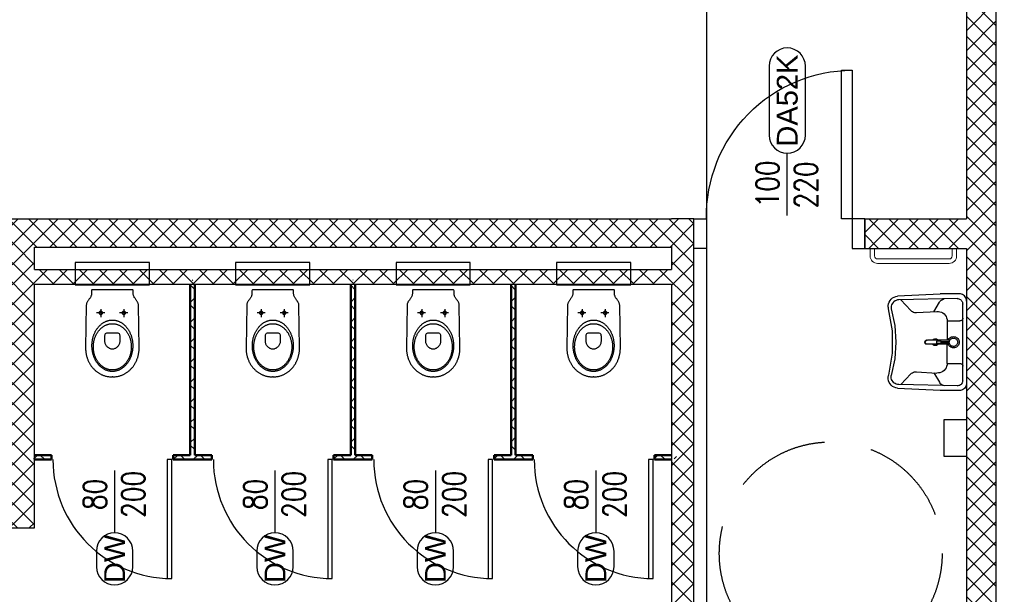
# Model space of a CAD drawing. Header units: centimetres. Extents: x -228435 to 111511, y -89367 to 428125.
# Tile 130 of 219: x -3164 to 3465, y 6859 to 10725. Entities that reach past the tile are written whole.
import ezdxf
from ezdxf.enums import TextEntityAlignment as Align

# ---------------------------------------------------------------- set-up
doc = ezdxf.new("R2010")
doc.units = ezdxf.units.CM
doc.header["$LTSCALE"] = 50
doc.linetypes.add('DASHDOT2', pattern=[12.7, 6.35, -3.175, 0, -3.175])
doc.linetypes.add('HIDDEN', pattern=[9.525, 6.35, -3.175])
doc.layers.get('0').update_dxf_attribs({"color": 8})
for name, color, linetype in [('ARCH_GK', 8, 'Continuous'), ('ARCH_INFO_ETYK_DRZWI', 8, 'Continuous'), ('ARCH_INFO_OSIE_IST', 8, 'DASHDOT2'), ('ARCH_WYPOSAŻENIE_SANITARNE', 8, 'Continuous'), ('ARCH_ŚCIANKI_WC_5', 8, 'Continuous'), ('ARCH_ŚLUSARKA_DRZWI', 8, 'Continuous'), ('Osie rzutów$0$ARCH_INFO_OSIE_OPISY_IST', 8, 'Continuous')]:
    doc.layers.add(name, color=color, linetype=linetype)
doc.styles.add('Arial', font='ARIAL.TTF')
doc.styles.add('Romans', font='Romans.shx')
pattern_1 = [(45, (-120900, -45000), (-67.35192, 67.35192), []), (135, (-120900, -45000), (-67.35192, -67.35192), [])]

# ---------------------------------------------------------------- blocks, each defined once
blk = doc.blocks.new('T-drzwi_góra-200')
at = {"layer": 'ARCH_INFO_ETYK_DRZWI'}
blk.add_line((0, 0), (0, 60), dxfattribs=at)
blk.add_lwpolyline([(-17.5, 143.68), (-17.5, 77.5, 1), (17.5, 77.5), (17.5, 143.68, 1)], format="xyb", close=True, dxfattribs=at)
at = {"layer": 'ARCH_INFO_ETYK_DRZWI', "style": 'Arial'}
blk.add_attdef('ADS_DRZWI:SYMBOL', text='', height=20, rotation=90, dxfattribs=at).set_placement((0, 110.59), align=Align.MIDDLE)
at = {"layer": 'ARCH_INFO_ETYK_DRZWI', "style": 'Romans', "width": 0.8}
for tag, p in [('ADS_DRZWI:SZEROKOŚĆ', (-8, 30.49)), ('ADS_DRZWI:WYSOKOŚĆ', (29, 29.47))]:
    blk.add_attdef(tag, text='', height=22, rotation=90, dxfattribs=at).set_placement(p, align=Align.CENTER)
at = {"layer": 'ARCH_INFO_ETYK_DRZWI', "color": 1, "style": 'Arial'}
blk.add_attdef('ADS_DRZWI:ODPORNOŚĆ_OGNIOWA', text='', height=22, dxfattribs=at).set_placement((-0.12, -45.76), align=Align.BOTTOM_CENTER)
blk = doc.blocks.new('DRZWI_DÓŁ 200')
at = {"layer": 'ARCH_INFO_ETYK_DRZWI'}
blk.add_line((0, 0), (0, -60), dxfattribs=at)
blk.add_lwpolyline([(-17.5, -77.5), (-17.5, -92.5, 1), (17.5, -92.5), (17.5, -77.5, 1)], format="xyb", close=True, dxfattribs=at)
at = {"layer": 'ARCH_INFO_ETYK_DRZWI', "style": 'Romans', "width": 0.8}
for tag, p in [('ADS_DRZWI:SZEROKOŚĆ', (-7.91, -23)), ('ADS_DRZWI:WYSOKOŚĆ', (29, -23))]:
    blk.add_attdef(tag, text='', height=22, rotation=90, dxfattribs=at).set_placement(p, align=Align.CENTER)
at = {"layer": 'ARCH_INFO_ETYK_DRZWI', "color": 1, "style": 'Arial'}
blk.add_attdef('ADS_DRZWI:ODPORNOŚĆ_OGNIOWA', text='', height=22, dxfattribs=at).set_placement((-0.12, 13.28), align=Align.BOTTOM_CENTER)
at = {"layer": 'ARCH_INFO_ETYK_DRZWI', "style": 'Arial'}
blk.add_attdef('ADS_DRZWI:SYMBOL', text='', height=20, rotation=90, dxfattribs=at).set_placement((-10, -85), align=Align.TOP_CENTER)
blk = doc.blocks.new('umywalka_niepełnosprawny')
for points in [[(6885.64, 1769.28), (6885.88, 1770.54), (6886.33, 1771.74), (6886.99, 1772.85), (6887.82, 1773.83), (6888.81, 1774.66), (6889.92, 1775.3), (6891.13, 1775.74), (6892.39, 1775.97), (6893.68, 1775.98), (6894.95, 1775.77), (6894.95, 1775.77)], [(6888.3, 1768.2), (6888.42, 1769.18), (6888.71, 1770.12), (6889.13, 1771.01), (6889.7, 1771.81), (6890.38, 1772.51), (6891.17, 1773.09), (6892.04, 1773.53), (6892.96, 1773.82), (6893.92, 1773.96), (6894.89, 1773.94)], [(6943.18, 1773.94), (6931.25, 1771.29), (6919.06, 1770.4), (6906.87, 1771.26), (6894.93, 1773.87), (6894.93, 1773.87)], [(6943.18, 1775.97), (6927.22, 1773.17), (6911.02, 1773.1), (6895.03, 1775.75)], [(6949.77, 1768.2), (6949.65, 1769.18), (6949.36, 1770.12), (6948.94, 1771.01), (6948.37, 1771.81), (6947.69, 1772.51), (6946.9, 1773.09), (6946.04, 1773.53), (6945.11, 1773.82), (6944.15, 1773.96), (6943.18, 1773.94)], [(6944.31, 1775.97), (6943.19, 1775.97)], [(6944.31, 1775.97), (6945.6, 1775.98), (6946.88, 1775.76), (6948.1, 1775.32), (6949.23, 1774.68), (6950.23, 1773.86), (6951.07, 1772.87), (6951.73, 1771.76), (6952.19, 1770.55), (6952.43, 1769.28), (6952.43, 1769.28)], [(6884.05, 1738.33), (6885.56, 1769.23)], [(6887.36, 1726.07), (6888.3, 1768.2)], [(6888.27, 1766.94), (6896, 1759.56)], [(6949.8, 1766.94), (6942.07, 1759.56)], [(6950.71, 1726.07), (6949.77, 1768.2)], [(6952.51, 1769.23), (6954.02, 1738.33)], [(6896, 1759.56), (6896.49, 1759.01)], [(6896.49, 1759.01), (6896.9, 1758.4)], [(6896.9, 1758.4), (6897.22, 1757.73)], [(6897.22, 1757.73), (6897.44, 1757.02)], [(6897.44, 1757.02), (6897.55, 1756.28)], [(6897.55, 1756.28), (6897.56, 1755.54)], [(6940.52, 1756.28), (6940.51, 1755.54)], [(6940.63, 1757.02), (6940.52, 1756.28)], [(6940.85, 1757.73), (6940.63, 1757.02)], [(6941.17, 1758.4), (6940.85, 1757.73)], [(6941.58, 1759.01), (6941.17, 1758.4)], [(6942.07, 1759.56), (6941.58, 1759.01)], [(6897.56, 1755.54), (6896.71, 1740.81)], [(6917.51, 1747.68), (6917.53, 1747.94), (6917.6, 1748.19), (6917.71, 1748.43), (6917.85, 1748.64), (6918.04, 1748.82), (6918.25, 1748.97), (6918.48, 1749.08), (6918.73, 1749.14), (6918.99, 1749.17), (6919.25, 1749.14), (6919.5, 1749.08), (6919.73, 1748.97), (6919.94, 1748.82), (6920.13, 1748.64), (6920.27, 1748.43), (6920.38, 1748.19), (6920.45, 1747.94), (6920.47, 1747.68)], [(6917.59, 1748.49), (6917.71, 1748.71), (6917.86, 1748.91), (6918.05, 1749.09), (6918.26, 1749.23), (6918.49, 1749.33), (6918.74, 1749.39), (6918.99, 1749.41), (6919.24, 1749.39), (6919.49, 1749.33), (6919.72, 1749.23), (6919.93, 1749.09), (6920.12, 1748.91), (6920.27, 1748.71), (6920.39, 1748.49), (6920.39, 1748.49)], [(6940.51, 1755.54), (6941.36, 1740.81)], [(6896.92, 1742.96), (6890, 1738.86), (6889.43, 1738.46), (6888.92, 1737.97), (6888.5, 1737.41), (6887.57, 1735.47)], [(6916.54, 1741.89), (6916.59, 1742.31)], [(6916.56, 1741.47), (6916.54, 1741.89)], [(6916.59, 1742.31), (6916.71, 1742.72)], [(6916.71, 1742.72), (6916.9, 1743.1)], [(6916.9, 1743.1), (6917.15, 1743.44)], [(6917.15, 1743.44), (6917.46, 1743.73)], [(6917.51, 1731.3), (6917.51, 1747.68)], [(6917.59, 1748.17), (6917.59, 1748.49)], [(6920.39, 1748.17), (6920.39, 1748.49)], [(6920.47, 1731.32), (6920.47, 1747.63)], [(6920.61, 1743.74), (6920.91, 1743.45)], [(6920.91, 1743.45), (6921.16, 1743.11)], [(6921.16, 1743.11), (6921.35, 1742.73)], [(6921.35, 1742.73), (6921.48, 1742.32)], [(6921.48, 1742.32), (6921.53, 1741.9)], [(6921.53, 1741.9), (6921.52, 1741.48)], [(6941.15, 1742.96), (6948.07, 1738.86), (6948.64, 1738.46), (6949.15, 1737.97), (6949.57, 1737.41), (6950.5, 1735.47)], [(6884.05, 1724.52), (6884.05, 1738.33)], [(6903.68, 1733.25), (6902.54, 1733.35), (6901.43, 1733.63), (6900.39, 1734.09), (6899.43, 1734.72), (6898.58, 1735.5), (6897.87, 1736.4), (6897.32, 1737.42), (6896.94, 1738.51), (6896.73, 1739.65), (6896.71, 1740.81), (6896.71, 1740.81)], [(6916.65, 1741.05), (6916.56, 1741.47)], [(6916.81, 1740.66), (6916.65, 1741.05)], [(6917.03, 1740.3), (6916.81, 1740.66)], [(6917.31, 1739.99), (6917.03, 1740.3)], [(6917.58, 1739.8), (6917.31, 1739.99)], [(6918.28, 1738.86), (6917.51, 1738.86)], [(6918.28, 1737.97), (6917.51, 1737.97)], [(6918.61, 1731.68), (6918.61, 1737.7)], [(6919.41, 1731.67), (6919.41, 1737.7)], [(6919.7, 1738.86), (6920.51, 1738.86)], [(6919.7, 1737.97), (6920.51, 1737.97)], [(6920.77, 1739.99), (6920.44, 1739.73)], [(6921.05, 1740.31), (6920.77, 1739.99)], [(6921.27, 1740.67), (6921.05, 1740.31)], [(6921.43, 1741.07), (6921.27, 1740.67)], [(6921.52, 1741.48), (6921.43, 1741.07)], [(6941.36, 1740.81), (6941.34, 1739.65), (6941.14, 1738.51), (6940.75, 1737.42), (6940.2, 1736.4), (6939.49, 1735.5), (6938.64, 1734.72), (6937.69, 1734.09), (6936.64, 1733.63), (6935.53, 1733.35), (6934.39, 1733.25)], [(6954.02, 1724.52), (6954.02, 1738.33)], [(6903.68, 1733.25), (6917.58, 1733.25)], [(6903.68, 1733.25), (6903.68, 1724.01)], [(6920.46, 1732.48), (6921.09, 1732.18), (6921.67, 1731.77), (6922.16, 1731.26), (6922.56, 1730.68), (6922.86, 1730.04), (6923.03, 1729.35), (6923.09, 1728.65), (6923.03, 1727.94), (6922.84, 1727.26), (6922.54, 1726.62), (6922.14, 1726.04), (6921.64, 1725.54), (6921.06, 1725.14), (6920.42, 1724.84), (6919.74, 1724.65), (6919.04, 1724.58), (6918.33, 1724.64), (6917.65, 1724.82), (6917, 1725.11), (6916.42, 1725.51), (6915.92, 1726), (6915.5, 1726.57), (6915.19, 1727.21), (6915, 1727.89), (6914.93, 1728.59), (6914.97, 1729.3), (6915.14, 1729.98), (6915.43, 1730.63), (6915.82, 1731.22), (6916.31, 1731.73), (6916.88, 1732.15), (6917.51, 1732.46), (6917.51, 1732.46)], [(6919.41, 1731.67), (6919.92, 1731.56), (6920.4, 1731.36), (6920.84, 1731.09), (6921.22, 1730.74), (6921.54, 1730.33), (6921.79, 1729.88), (6921.96, 1729.38), (6922.03, 1728.87), (6922.03, 1728.35), (6921.93, 1727.84), (6921.74, 1727.36), (6921.48, 1726.91), (6921.14, 1726.51), (6920.75, 1726.18), (6920.3, 1725.92), (6919.81, 1725.74), (6919.3, 1725.65), (6918.78, 1725.64), (6918.27, 1725.73), (6917.78, 1725.9), (6917.32, 1726.15), (6916.92, 1726.47), (6916.57, 1726.86), (6916.3, 1727.3), (6916.11, 1727.78), (6916, 1728.29), (6915.98, 1728.81), (6916.05, 1729.32), (6916.2, 1729.82), (6916.44, 1730.28), (6916.75, 1730.7), (6917.13, 1731.05), (6917.57, 1731.34), (6918.04, 1731.54), (6918.61, 1731.68)], [(6934.39, 1733.25), (6920.48, 1733.25)], [(6934.4, 1733.25), (6934.4, 1724.01)], [(6889.31, 1719.29), (6888.49, 1719.32), (6887.67, 1719.48), (6886.9, 1719.77), (6886.18, 1720.19), (6885.54, 1720.73), (6885, 1721.36), (6884.57, 1722.08), (6884.26, 1722.86), (6884.09, 1723.68), (6884.05, 1724.52), (6884.05, 1724.52)], [(6891.36, 1721.98), (6890.73, 1722.03), (6890.11, 1722.19), (6889.52, 1722.43), (6888.98, 1722.77), (6888.5, 1723.19), (6888.09, 1723.68), (6887.77, 1724.22), (6887.54, 1724.82), (6887.4, 1725.44), (6887.36, 1726.07), (6887.36, 1726.07)], [(6891.36, 1721.98), (6946.71, 1721.98)], [(6903.68, 1724.01), (6903.65, 1723.66), (6903.56, 1723.32), (6903.41, 1723), (6903.21, 1722.71), (6902.96, 1722.46), (6902.68, 1722.26), (6902.36, 1722.11), (6902.03, 1722.01), (6901.68, 1721.98)], [(6936.39, 1721.98), (6936.04, 1722.01), (6935.71, 1722.11), (6935.39, 1722.26), (6935.11, 1722.46), (6934.86, 1722.71), (6934.66, 1723), (6934.52, 1723.32), (6934.43, 1723.66), (6934.4, 1724.01)], [(6950.71, 1726.07), (6950.67, 1725.44), (6950.54, 1724.82), (6950.3, 1724.22), (6949.98, 1723.68), (6949.57, 1723.19), (6949.09, 1722.77), (6948.55, 1722.43), (6947.96, 1722.19), (6947.34, 1722.03), (6946.71, 1721.98), (6946.71, 1721.98)], [(6948.76, 1719.3), (6949.58, 1719.32), (6950.4, 1719.48), (6951.17, 1719.77), (6951.89, 1720.19), (6952.53, 1720.73), (6953.07, 1721.37), (6953.5, 1722.08), (6953.81, 1722.86), (6953.98, 1723.69), (6954.02, 1724.52), (6954.02, 1724.52)], [(6948.76, 1719.3), (6889.31, 1719.3)]]:
    blk.add_lwpolyline(points)
blk.add_lwpolyline([(6919.7, 1741.11), (6918.28, 1741.11), (6918.28, 1737.7), (6919.7, 1737.7)], close=True)
blk = doc.blocks.new('WC')
at = {"color": 0, "linetype": 'ByBlock', "lineweight": -2}
blk.add_line((-0.25, 58.5), (0.23, 58.5), dxfattribs=at)
for points in [[(-0.25, 58.5), (-0.49, 58.5), (-0.98, 58.48), (-1.49, 58.46), (-2, 58.42), (-2.52, 58.36), (-3.05, 58.3), (-3.57, 58.21), (-4.09, 58.12), (-4.6, 58), (-5.09, 57.87), (-5.57, 57.72), (-5.96, 57.58), (-6.34, 57.43), (-6.73, 57.27), (-7.1, 57.1), (-7.48, 56.93), (-7.85, 56.74), (-8.22, 56.55), (-8.58, 56.34), (-8.94, 56.13), (-9.29, 55.9), (-9.64, 55.67), (-9.99, 55.43), (-10.33, 55.19), (-10.66, 54.93), (-10.99, 54.66), (-11.32, 54.39), (-11.63, 54.11), (-11.95, 53.82), (-12.25, 53.52), (-12.56, 53.21), (-12.85, 52.9), (-13.14, 52.58), (-13.42, 52.25), (-13.7, 51.91), (-13.96, 51.57), (-14.23, 51.22), (-14.48, 50.86), (-14.73, 50.5), (-14.97, 50.13), (-15.2, 49.75), (-15.42, 49.36), (-15.64, 48.97), (-15.84, 48.57), (-16.04, 48.17), (-16.23, 47.76), (-16.41, 47.34), (-16.59, 46.91), (-16.75, 46.49), (-16.91, 46.05), (-17.05, 45.61), (-17.19, 45.16), (-17.31, 44.71), (-17.43, 44.25), (-17.54, 43.79), (-17.63, 43.32), (-17.72, 42.85), (-17.79, 42.37), (-17.86, 41.88), (-17.91, 41.41), (-17.96, 40.92), (-17.99, 40.42), (-18.01, 39.92), (-18.02, 39.41), (-18.02, 38.9), (-18.02, 38.9), (-17.55, 10.27), (-17.52, 9.83), (-17.44, 9.41), (-17.32, 9), (-17.17, 8.61), (-16.98, 8.24), (-16.77, 7.88), (-16.54, 7.52), (-16.3, 7.17), (-16.04, 6.82), (-15.79, 6.48), (-15.53, 6.13), (-15.27, 5.78), (-15.03, 5.42), (-14.8, 5.06), (-14.6, 4.68), (-14.41, 4.29), (-14.26, 3.89), (-14.15, 3.46), (-14.08, 3.02), (-14.05, 2.55), (-14.05, 0.68), (-13.98, 0.3), (-13.74, 0.07), (-13.23, 0), (-0.01, 0), (13.21, 0), (13.72, 0.07), (13.96, 0.3), (14.03, 0.68), (14.03, 2.55), (14.06, 3.02), (14.13, 3.46), (14.24, 3.89), (14.39, 4.29), (14.57, 4.68), (14.78, 5.06), (15.01, 5.42), (15.25, 5.78), (15.51, 6.13), (15.76, 6.48), (16.02, 6.82), (16.28, 7.17), (16.52, 7.52), (16.75, 7.88), (16.96, 8.24), (17.15, 8.61), (17.3, 9), (17.42, 9.41), (17.5, 9.83), (17.53, 10.27), (17.99, 38.9), (18, 39.41), (17.99, 39.92), (17.97, 40.42), (17.94, 40.92), (17.89, 41.41), (17.84, 41.88), (17.77, 42.37), (17.7, 42.85), (17.61, 43.32), (17.52, 43.79), (17.41, 44.25), (17.29, 44.71), (17.17, 45.16), (17.03, 45.61), (16.89, 46.05), (16.73, 46.49), (16.57, 46.91), (16.39, 47.34), (16.21, 47.76), (16.02, 48.17), (15.82, 48.57), (15.62, 48.97), (15.4, 49.36), (15.18, 49.75), (14.94, 50.13), (14.71, 50.5), (14.46, 50.86), (14.2, 51.22), (13.94, 51.57), (13.68, 51.91), (13.4, 52.25), (13.12, 52.58), (12.83, 52.9), (12.53, 53.21), (12.23, 53.52), (11.93, 53.82), (11.61, 54.11), (11.29, 54.39), (10.97, 54.66), (10.64, 54.93), (10.31, 55.19), (9.97, 55.43), (9.62, 55.67), (9.27, 55.9), (8.92, 56.13), (8.56, 56.34), (8.2, 56.55), (7.83, 56.74), (7.46, 56.93), (7.08, 57.1), (6.7, 57.27), (6.32, 57.43), (5.94, 57.58), (5.55, 57.72), (5.55, 57.72), (5.07, 57.87), (4.58, 58), (4.07, 58.12), (3.55, 58.21), (3.03, 58.3), (2.5, 58.36), (1.98, 58.42), (1.46, 58.46), (0.96, 58.48), (0.46, 58.5), (0.23, 58.5)], [(-10.36, 15.46), (-4.9, 15.46)], [(-7.75, 12.95), (-7.75, 18.26)], [(5.15, 15.46), (10.6, 15.46)], [(7.75, 12.95), (7.75, 18.26)]]:
    blk.add_lwpolyline(points, dxfattribs=at)
for points in [[(-0.01, 20.3), (-0.41, 20.31), (-0.8, 20.33), (-1.19, 20.37), (-1.58, 20.42), (-1.97, 20.48), (-2.35, 20.55), (-2.73, 20.64), (-3.1, 20.75), (-3.48, 20.86), (-3.84, 20.99), (-4.21, 21.13), (-4.56, 21.28), (-4.92, 21.44), (-5.27, 21.62), (-5.61, 21.81), (-5.95, 22.01), (-6.29, 22.22), (-6.62, 22.44), (-6.94, 22.67), (-7.26, 22.91), (-7.58, 23.17), (-7.88, 23.43), (-8.18, 23.71), (-8.48, 23.99), (-8.77, 24.28), (-9.05, 24.58), (-9.33, 24.9), (-9.6, 25.22), (-9.86, 25.55), (-10.11, 25.89), (-10.36, 26.23), (-10.6, 26.59), (-10.84, 26.95), (-11.06, 27.32), (-11.28, 27.7), (-11.49, 28.09), (-11.69, 28.48), (-11.88, 28.89), (-12.07, 29.29), (-12.24, 29.71), (-12.41, 30.13), (-12.57, 30.56), (-12.72, 30.99), (-12.86, 31.43), (-12.99, 31.88), (-13.11, 32.33), (-13.22, 32.79), (-13.32, 33.25), (-13.41, 33.72), (-13.49, 34.19), (-13.56, 34.66), (-13.63, 35.14), (-13.67, 35.63), (-13.71, 36.12), (-13.74, 36.61), (-13.76, 37.11), (-13.76, 37.61), (-13.76, 37.61), (-13.76, 38.11), (-13.74, 38.6), (-13.71, 39.1), (-13.67, 39.59), (-13.63, 40.07), (-13.56, 40.55), (-13.49, 41.03), (-13.41, 41.5), (-13.32, 41.95), (-13.22, 42.42), (-13.11, 42.87), (-12.99, 43.32), (-12.86, 43.77), (-12.72, 44.21), (-12.57, 44.64), (-12.41, 45.07), (-12.24, 45.49), (-12.07, 45.91), (-11.88, 46.32), (-11.69, 46.72), (-11.49, 47.11), (-11.28, 47.5), (-11.06, 47.88), (-10.84, 48.25), (-10.6, 48.61), (-10.36, 48.97), (-10.11, 49.32), (-9.86, 49.65), (-9.6, 49.98), (-9.33, 50.3), (-9.05, 50.62), (-8.77, 50.92), (-8.48, 51.21), (-8.18, 51.5), (-7.88, 51.77), (-7.58, 52.03), (-7.26, 52.29), (-6.94, 52.53), (-6.62, 52.76), (-6.29, 52.98), (-5.95, 53.19), (-5.61, 53.39), (-5.27, 53.58), (-4.92, 53.76), (-4.56, 53.92), (-4.21, 54.07), (-3.84, 54.21), (-3.48, 54.34), (-3.1, 54.46), (-2.73, 54.56), (-2.35, 54.65), (-1.97, 54.72), (-1.58, 54.79), (-1.19, 54.83), (-0.8, 54.87), (-0.41, 54.89), (-0.01, 54.9), (-0.01, 54.9), (0.39, 54.89), (0.78, 54.87), (1.17, 54.83), (1.56, 54.79), (1.95, 54.72), (2.33, 54.65), (2.71, 54.56), (3.08, 54.46), (3.45, 54.34), (3.82, 54.21), (4.18, 54.07), (4.54, 53.92), (4.9, 53.76), (5.25, 53.58), (5.59, 53.39), (5.93, 53.19), (6.27, 52.98), (6.6, 52.76), (6.92, 52.53), (7.24, 52.29), (7.55, 52.03), (7.86, 51.77), (8.16, 51.5), (8.46, 51.21), (8.75, 50.92), (9.03, 50.62), (9.31, 50.3), (9.58, 49.98), (9.84, 49.65), (10.09, 49.32), (10.34, 48.97), (10.58, 48.61), (10.81, 48.25), (11.04, 47.88), (11.26, 47.5), (11.47, 47.11), (11.67, 46.72), (11.86, 46.32), (12.05, 45.91), (12.22, 45.49), (12.39, 45.07), (12.55, 44.64), (12.7, 44.21), (12.84, 43.77), (12.97, 43.32), (13.09, 42.87), (13.2, 42.42), (13.3, 41.95), (13.39, 41.5), (13.47, 41.03), (13.54, 40.55), (13.6, 40.07), (13.65, 39.59), (13.69, 39.1), (13.72, 38.6), (13.74, 38.11), (13.74, 37.61), (13.74, 37.61), (13.74, 37.11), (13.72, 36.61), (13.69, 36.12), (13.65, 35.63), (13.6, 35.14), (13.54, 34.66), (13.47, 34.19), (13.39, 33.72), (13.3, 33.25), (13.2, 32.79), (13.09, 32.33), (12.97, 31.88), (12.84, 31.43), (12.7, 30.99), (12.55, 30.56), (12.39, 30.13), (12.22, 29.71), (12.05, 29.29), (11.86, 28.89), (11.67, 28.48), (11.47, 28.09), (11.26, 27.7), (11.04, 27.32), (10.81, 26.95), (10.58, 26.59), (10.34, 26.23), (10.09, 25.89), (9.84, 25.55), (9.58, 25.22), (9.31, 24.9), (9.03, 24.58), (8.75, 24.28), (8.46, 23.99), (8.16, 23.71), (7.86, 23.43), (7.55, 23.17), (7.24, 22.91), (6.92, 22.67), (6.6, 22.44), (6.27, 22.22), (5.93, 22.01), (5.59, 21.81), (5.25, 21.62), (4.9, 21.44), (4.54, 21.28), (4.18, 21.13), (3.82, 20.99), (3.45, 20.86), (3.08, 20.75), (2.71, 20.64), (2.33, 20.55), (1.95, 20.48), (1.56, 20.42), (1.17, 20.37), (0.78, 20.33), (0.39, 20.31), (-0.01, 20.3)], [(-0.01, 22.76), (-0.41, 22.77), (-0.82, 22.79), (-1.21, 22.83), (-1.61, 22.89), (-2, 22.95), (-2.39, 23.04), (-2.77, 23.13), (-3.15, 23.24), (-3.52, 23.36), (-3.89, 23.5), (-4.26, 23.65), (-4.62, 23.81), (-4.97, 23.99), (-5.32, 24.18), (-5.67, 24.38), (-6.01, 24.59), (-6.34, 24.82), (-6.66, 25.05), (-6.98, 25.3), (-7.3, 25.56), (-7.61, 25.83), (-7.91, 26.11), (-8.2, 26.4), (-8.48, 26.7), (-8.76, 27.01), (-9.03, 27.33), (-9.3, 27.66), (-9.55, 28), (-9.8, 28.35), (-10.04, 28.71), (-10.27, 29.07), (-10.49, 29.45), (-10.7, 29.83), (-10.9, 30.22), (-11.1, 30.62), (-11.28, 31.02), (-11.46, 31.44), (-11.62, 31.85), (-11.78, 32.28), (-11.92, 32.71), (-12.05, 33.15), (-12.18, 33.6), (-12.29, 34.05), (-12.39, 34.5), (-12.48, 34.97), (-12.56, 35.43), (-12.63, 35.91), (-12.68, 36.38), (-12.73, 36.86), (-12.76, 37.35), (-12.78, 37.84), (-12.78, 38.33), (-12.78, 38.33), (-12.78, 38.82), (-12.76, 39.31), (-12.73, 39.8), (-12.68, 40.28), (-12.63, 40.75), (-12.56, 41.23), (-12.48, 41.69), (-12.39, 42.14), (-12.29, 42.6), (-12.18, 43.05), (-12.05, 43.49), (-11.92, 43.93), (-11.78, 44.36), (-11.62, 44.79), (-11.46, 45.21), (-11.28, 45.62), (-11.1, 46.03), (-10.9, 46.42), (-10.7, 46.82), (-10.49, 47.2), (-10.27, 47.57), (-10.04, 47.94), (-9.8, 48.29), (-9.55, 48.64), (-9.3, 48.98), (-9.03, 49.31), (-8.76, 49.63), (-8.48, 49.94), (-8.2, 50.24), (-7.91, 50.54), (-7.61, 50.82), (-7.3, 51.08), (-6.98, 51.34), (-6.66, 51.59), (-6.34, 51.83), (-6.01, 52.05), (-5.67, 52.26), (-5.32, 52.47), (-4.97, 52.65), (-4.62, 52.83), (-4.26, 52.99), (-3.89, 53.14), (-3.52, 53.28), (-3.15, 53.4), (-2.77, 53.51), (-2.39, 53.61), (-2, 53.69), (-1.61, 53.76), (-1.21, 53.81), (-0.82, 53.85), (-0.41, 53.87), (-0.01, 53.88), (-0.01, 53.88), (0.39, 53.87), (0.8, 53.85), (1.19, 53.81), (1.59, 53.76), (1.98, 53.69), (2.37, 53.61), (2.75, 53.51), (3.13, 53.4), (3.5, 53.28), (3.87, 53.14), (4.24, 52.99), (4.6, 52.83), (4.95, 52.65), (5.3, 52.47), (5.65, 52.26), (5.99, 52.05), (6.32, 51.83), (6.64, 51.59), (6.96, 51.34), (7.28, 51.08), (7.58, 50.82), (7.89, 50.54), (8.18, 50.24), (8.46, 49.94), (8.74, 49.63), (9.01, 49.31), (9.28, 48.98), (9.53, 48.64), (9.78, 48.29), (10.02, 47.94), (10.25, 47.57), (10.47, 47.2), (10.68, 46.82), (10.88, 46.42), (11.08, 46.03), (11.26, 45.62), (11.44, 45.21), (11.6, 44.79), (11.75, 44.36), (11.9, 43.93), (12.03, 43.49), (12.16, 43.05), (12.27, 42.6), (12.37, 42.14), (12.46, 41.69), (12.54, 41.23), (12.61, 40.75), (12.66, 40.28), (12.7, 39.8), (12.74, 39.31), (12.75, 38.82), (12.76, 38.33), (12.76, 38.33), (12.75, 37.84), (12.74, 37.35), (12.7, 36.86), (12.66, 36.38), (12.61, 35.91), (12.54, 35.43), (12.46, 34.97), (12.37, 34.5), (12.27, 34.05), (12.16, 33.6), (12.03, 33.15), (11.9, 32.71), (11.75, 32.28), (11.6, 31.85), (11.44, 31.44), (11.26, 31.02), (11.08, 30.62), (10.88, 30.22), (10.68, 29.83), (10.47, 29.45), (10.25, 29.07), (10.02, 28.71), (9.78, 28.35), (9.53, 28), (9.28, 27.66), (9.01, 27.33), (8.74, 27.01), (8.46, 26.7), (8.18, 26.4), (7.89, 26.11), (7.58, 25.83), (7.28, 25.56), (6.96, 25.3), (6.64, 25.05), (6.32, 24.82), (5.99, 24.59), (5.65, 24.38), (5.3, 24.18), (4.95, 23.99), (4.6, 23.81), (4.24, 23.65), (3.87, 23.5), (3.5, 23.36), (3.13, 23.24), (2.75, 23.13), (2.37, 23.04), (1.98, 22.95), (1.59, 22.89), (1.19, 22.83), (0.8, 22.79), (0.39, 22.77), (-0.01, 22.76)], [(-0.24, 28.82), (-2.93, 28.82), (-3.62, 28.9), (-4.15, 29.12), (-4.52, 29.44), (-4.77, 29.82), (-4.91, 30.24), (-4.98, 30.64), (-5, 30.99), (-5.01, 34.75), (-4.98, 35.23), (-4.9, 35.71), (-4.77, 36.17), (-4.6, 36.61), (-4.39, 37.04), (-4.14, 37.45), (-3.86, 37.83), (-3.55, 38.19), (-3.21, 38.52), (-2.85, 38.83), (-2.47, 39.1), (-2.08, 39.33), (-1.67, 39.53), (-1.26, 39.69), (-0.84, 39.81), (-0.43, 39.88), (-0.01, 39.91), (0.4, 39.88), (0.82, 39.81), (1.23, 39.69), (1.65, 39.53), (2.05, 39.33), (2.45, 39.1), (2.83, 38.82), (3.19, 38.52), (3.53, 38.18), (3.84, 37.82), (4.12, 37.43), (4.37, 37.02), (4.58, 36.59), (4.75, 36.15), (4.88, 35.68), (4.96, 35.21), (4.99, 34.72), (4.99, 30.97), (4.97, 30.62), (4.9, 30.23), (4.75, 29.82), (4.5, 29.44), (4.13, 29.12), (3.61, 28.9), (2.92, 28.82)], [(-6.6, 15.46), (-6.67, 15.87), (-6.84, 16.19), (-7.1, 16.42), (-7.41, 16.56), (-7.75, 16.61), (-8.09, 16.56), (-8.41, 16.42), (-8.66, 16.19), (-8.84, 15.87), (-8.9, 15.46), (-8.84, 15.04), (-8.66, 14.72), (-8.41, 14.49), (-8.09, 14.35), (-7.75, 14.31), (-7.41, 14.35), (-7.1, 14.49), (-6.84, 14.72), (-6.67, 15.04), (-6.6, 15.46)], [(8.9, 15.46), (8.84, 15.87), (8.66, 16.19), (8.4, 16.42), (8.09, 16.56), (7.75, 16.61), (7.41, 16.56), (7.1, 16.42), (6.84, 16.19), (6.67, 15.87), (6.6, 15.46), (6.67, 15.04), (6.84, 14.72), (7.1, 14.49), (7.41, 14.35), (7.75, 14.31), (8.09, 14.35), (8.41, 14.49), (8.66, 14.72), (8.84, 15.04), (8.9, 15.46)]]:
    blk.add_lwpolyline(points, close=True, dxfattribs=at)
at = {"color": 0, "linetype": 'ByBlock', "lineweight": -2, "ltscale": 3}
blk.add_lwpolyline([(25, -18.5), (25, -3.5), (-25, -3.5), (-25, -18.5)], close=True, dxfattribs=at)
blk = doc.blocks.new('Osie rzutów')
at = {"layer": 'ARCH_INFO_OSIE_IST', "ltscale": 10}
blk.add_line((12260, 12510), (12260, 4623.26), dxfattribs=at)

msp = doc.modelspace()

# ---------------------------------------------------------------- hatches: boundary and pattern name
at = {"layer": 'ARCH_GK', "linetype": 'Continuous', "lineweight": -3}
h = msp.add_hatch(dxfattribs=at)
h.set_pattern_fill('ANSI37', color=256, scale=30, style=0)
h.set_pattern_definition([(45, (-121140, -45000), (-67.35192, 67.35192), []), (135, (-121140, -45000), (-67.35192, -67.35192), [])])
h.paths.add_polyline_path([(3410, 15560), (3210, 15560), (3210, 13655), (3410, 13655), (3410, 14655), (5210, 14655), (5210, 14805), (3410, 14805)])
h.paths.add_polyline_path([(3410, 11345), (3210, 11345), (3210, 9385), (2525, 9385), (2525, 9185), (3210, 9185), (3210, 5355), (3210, 5000), (3410, 5000)])
h = msp.add_hatch(dxfattribs=at)
h.set_pattern_fill('ANSI37', color=256, scale=30, angle=-360, style=0)
h.set_pattern_definition([(45, (-121140, -45000), (-67.35192, 67.35192), []), (135, (-121140, -45000), (-67.35192, -67.35192), [])])
h.paths.add_polyline_path([(-21000, 9385), (-21000, 9125), (-22040.00002, 9125), (-22040.00002, 8935), (-20810, 8935), (-20810, 9195), (-17520, 9195), (-17520, 8785), (-21885, 8785), (-21885, 5255), (-17520, 5255), (-17520, 5000), (-17370, 5000), (-17370, 5255), (-15970, 5255), (-13320, 5255), (-13320, 5000), (-13120, 5000), (-13120, 5255), (-7465, 5255), (-7465, 5000), (-7265, 5000), (-7265, 5255), (-3215, 5255), (-3215, 5000), (-3065, 5000), (-3065, 5255), (3210, 5255), (3210, 5000), (3410, 5000), (3410, 11345), (3210, 11345), (3210, 9385), (2525, 9385), (2525, 9185), (3210, 9185), (3210, 5355), (1375, 5355), (1375, 9185), (1375, 9385), (1225, 9385), (-8228.75, 9385), (-8228.75, 9045), (-8228.75, 8945), (-7465, 8945), (-7465, 7327), (-7265, 7327), (-7265, 8945), (-3215, 8945), (-3215, 7305), (-3065, 7305), (-3065, 7850), (-3065, 8945), (1225, 8945), (1225, 5355), (-3065, 5355), (-3065, 6075), (-3215, 6075), (-3215, 5355), (-7265, 5355), (-7265, 5825), (-7465, 5825), (-7465, 5355), (-10192.5, 5355), (-10192.5, 8945), (-9428.75, 8945), (-9428.75, 9045), (-9428.75, 9385), (-11156.25, 9385), (-11156.25, 9045), (-11156.25, 8945), (-10392.5, 8945), (-10392.5, 5355), (-13120, 5355), (-13120, 5825), (-13320, 5825), (-13320, 5355), (-16070, 5355), (-17370, 5355), (-17370, 6075), (-17520, 6075), (-17520, 5355), (-21810, 5355), (-21810, 8685), (-17520, 8685), (-17520, 7305), (-17370, 7305), (-17370, 8945), (-13320, 8945), (-13320, 7327), (-13120, 7327), (-13120, 8945), (-12356.25, 8945), (-12356.25, 9045), (-12356.25, 9385)])
h.paths.add_polyline_path([(-13320, 9195), (-13320, 9045), (-17370, 9045), (-17370, 9195)], flags=16)
h.paths.add_polyline_path([(-13120, 9195), (-12431.25, 9195), (-12431.25, 9045), (-13120, 9045)], flags=16)
h.paths.add_polyline_path([(-11081.25, 9195), (-10392.5, 9195), (-10392.5, 9045), (-11081.25, 9045)], flags=16)
h.paths.add_polyline_path([(-10192.5, 9195), (-9503.75, 9195), (-9503.75, 9045), (-10192.5, 9045)], flags=16)
h.paths.add_polyline_path([(-8153.75, 9195), (-7465, 9195), (-7465, 9045), (-8153.75, 9045)], flags=16)
h.paths.add_polyline_path([(-7265, 9195), (-3215, 9195), (-3215, 9045), (-7265, 9045)], flags=16)
h.paths.add_polyline_path([(-3065, 9195), (1225, 9195), (1225, 9045), (-3065, 9045)], flags=16)
at = {"layer": 'ARCH_ŚCIANKI_WC_5', "linetype": 'Continuous', "lineweight": -3}
h = msp.add_hatch(dxfattribs=at)
h.set_pattern_fill('ANSI37', color=256, scale=30, style=0)
h.set_pattern_definition([(45, (-120900, -45000), (-67.35192, 67.35192), []), (135, (-120900, -45000), (-67.35192, -67.35192), [])])
h.paths.add_polyline_path([(-2015, 7795), (-2000, 7787.5), (-1985, 7795), (-1985, 8945), (-2000, 8975.83333), (-2015, 8945)], flags=0)
h = msp.add_hatch(dxfattribs=at)
h.set_pattern_fill('ANSI37', color=256, scale=30, style=0)
h.set_pattern_definition(pattern_1)
h.paths.add_polyline_path([(-935, 7795), (-920, 7787.5), (-905, 7795), (-905, 8945), (-920, 8975.83333), (-935, 8945)], flags=0)
h = msp.add_hatch(dxfattribs=at)
h.set_pattern_fill('ANSI37', color=256, scale=30, style=0)
h.set_pattern_definition(pattern_1)
h.paths.add_polyline_path([(145, 7795), (160, 7787.5), (175, 7795), (175, 8945), (160, 8975.83333), (145, 8945)], flags=0)
h = msp.add_hatch(dxfattribs=at)
h.set_pattern_fill('ANSI37', color=256, scale=30, angle=-360, style=0)
h.set_pattern_definition([(45, (-120900, -45000), (-67.35192, 67.35192), []), (135, (-120900, -45000), (-67.35192, -67.35192), [])])
h.paths.add_polyline_path([(-3065, 7795), (-3112.5, 7780), (-3065, 7765), (-2950, 7765), (-2950, 7795)], flags=0)
h.paths.add_polyline_path([(-2130, 7795), (-2130, 7765), (-2000, 7765), (-2000, 7787.5), (-2015, 7795)], flags=0)
h.paths.add_polyline_path([(-1985, 7795), (-2000, 7787.5), (-2000, 7765), (-1870, 7765), (-1870, 7795)], flags=0)
h.paths.add_polyline_path([(-1050, 7795), (-1050, 7765), (-920, 7765), (-920, 7787.5), (-935, 7795)], flags=0)
h.paths.add_polyline_path([(-905, 7795), (-920, 7787.5), (-920, 7765), (-790, 7765), (-790, 7795)], flags=0)
h.paths.add_polyline_path([(30, 7795), (30, 7765), (160, 7765), (160, 7787.5), (145, 7795)], flags=0)
h.paths.add_polyline_path([(175, 7795), (160, 7787.5), (160, 7765), (290, 7765), (290, 7795)], flags=0)
h.paths.add_polyline_path([(1110, 7795), (1110, 7765), (1225, 7765), (1272.5, 7780), (1225, 7795)], flags=0)

# ---------------------------------------------------------------- linework, layer by layer
at = {"layer": 'ARCH_GK', "linetype": 'Continuous', "lineweight": -3}
for p, q in [((3210, 11345, 630), (3210, 9385, 630)), ((3410, 5000, 630), (3410, 11345, 630)), ((-8228.75, 9385, 630), (1225, 9385, 630)), ((1375, 9385, 630), (1225, 9385, 630)), ((1375, 9185, 630), (1375, 9385, 630)), ((2525, 9385, 630), (3210, 9385, 630)), ((2525, 9385, 630), (2525, 9185, 630)), ((-3065, 9045, 630), (-3065, 9195, 630)), ((-3065, 9195, 630), (1225, 9195, 630)), ((1225, 9202.5, 630), (1225, 9045, 630)), ((1375, 5355, 630), (1375, 9185, 630)), ((2525, 9185, 630), (3210, 9185, 630)), ((3210, 9185, 630), (3210, 5355, 630)), ((3210, 9185, 630), (3210, 5355, 630)), ((-3065, 9045, 630), (1225, 9045, 630)), ((-3065, 8945, 630), (1225, 8945, 630)), ((-3065, 7795, 630), (-3065, 8945, 630)), ((1225, 8945, 630), (1225, 5355, 630)), ((-3065, 7305, 630), (-3065, 7850, 630)), ((-3215, 7305, 630), (-3065, 7305, 630))]:
    msp.add_line(p, q, dxfattribs=at)
at = {"layer": 'ARCH_WYPOSAŻENIE_SANITARNE', "lineweight": 5, "elevation": 630}
for points in [[(2561.55252, 9185), (2561.55252, 9135, 0.4142135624), (2611.55252, 9085), (3094.05252, 9085, 0.4142135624), (3144.05252, 9135), (3144.05252, 9185)], [(2591.55252, 9185), (2591.55252, 9135, 0.4142135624), (2611.55252, 9115), (3094.05252, 9115, 0.4142135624), (3114.05252, 9135), (3114.05252, 9185)]]:
    msp.add_lwpolyline(points, format="xyb", dxfattribs=at)
at = {"layer": 'ARCH_WYPOSAŻENIE_SANITARNE', "elevation": 630}
msp.add_lwpolyline([(3060, 7785), (3060, 8035), (3210, 8035), (3210, 7785), (3060, 7785)], dxfattribs=at)
at = {"layer": 'ARCH_WYPOSAŻENIE_SANITARNE', "linetype": 'HIDDEN', "ltscale": 2}
msp.add_circle((2296.33006, 7133.48421, 630), 750, dxfattribs=at)
at = {"layer": 'ARCH_ŚCIANKI_WC_5', "linetype": 'Continuous', "lineweight": 50}
for p, q in [((-2015, 8945, 630), (-2015, 7795, 630)), ((-1985, 7795, 630), (-1985, 8945, 630)), ((-935, 8945, 630), (-935, 7795, 630)), ((-905, 7795, 630), (-905, 8945, 630)), ((145, 8945, 630), (145, 7795, 630)), ((175, 7795, 630), (175, 8945, 630)), ((-2950, 7795, 630), (-3065, 7795, 630)), ((-3065, 7765, 630), (-2950, 7765, 630)), ((-2950, 7765, 630), (-2950, 7795, 630)), ((-2130, 7795, 630), (-2130, 7765, 630)), ((-2015, 7795, 630), (-2130, 7795, 630)), ((-2130, 7765, 630), (-1870, 7765, 630)), ((-1870, 7795, 630), (-1985, 7795, 630)), ((-1870, 7765, 630), (-1870, 7795, 630)), ((-1050, 7795, 630), (-1050, 7765, 630)), ((-935, 7795, 630), (-1050, 7795, 630)), ((-1050, 7765, 630), (-790, 7765, 630)), ((-790, 7795, 630), (-905, 7795, 630)), ((-790, 7765, 630), (-790, 7795, 630)), ((30, 7795, 630), (30, 7765, 630)), ((145, 7795, 630), (30, 7795, 630)), ((30, 7765, 630), (290, 7765, 630)), ((290, 7795, 630), (175, 7795, 630)), ((290, 7765, 630), (290, 7795, 630)), ((1110, 7795, 630), (1110, 7765, 630)), ((1225, 7795, 630), (1110, 7795, 630)), ((1110, 7765, 630), (1225, 7765, 630))]:
    msp.add_line(p, q, dxfattribs=at)
at = {"layer": 'ARCH_ŚLUSARKA_DRZWI', "linetype": 'Continuous', "lineweight": -3, "elevation": 630}
for points in [[(2440, 9385), (2370, 9385), (2370, 10385), (2440, 10385)], [(1460, 9185), (1375, 9185), (1375, 9385), (1460, 9385)], [(2440, 9185), (2525, 9185), (2525, 9385), (2440, 9385)], [(-2140, 7765), (-2170, 7765), (-2170, 6965), (-2140, 6965)], [(-1060, 7765), (-1090, 7765), (-1090, 6965), (-1060, 6965)], [(20, 7765), (-10, 7765), (-10, 6965), (20, 6965)], [(1100, 7765), (1070, 7765), (1070, 6965), (1100, 6965)]]:
    msp.add_lwpolyline(points, close=True, dxfattribs=at)
at = {"layer": 'ARCH_ŚLUSARKA_DRZWI', "linetype": 'Continuous', "lineweight": -3, "extrusion": (0, 0, -1)}
msp.add_arc((-2442.95429, 9401.9048, -630), 983.09964, 359.014727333, 89.827821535, dxfattribs=at)
at = {"layer": 'ARCH_ŚLUSARKA_DRZWI', "linetype": 'Continuous', "lineweight": -3}
for centre in [(-2140, 7765, 630), (-1060, 7765, 630), (20, 7765, 630), (1100, 7765, 630)]:
    msp.add_arc(centre, 800, 180, 270, dxfattribs=at)

# ---------------------------------------------------------------- block references
at = {"layer": 'ARCH_INFO_ETYK_DRZWI', "linetype": 'Continuous', "lineweight": -3}
ref = msp.add_blockref('T-drzwi_góra-200', (2003.49031, 9406.61464, 630), dxfattribs=dict(at, xscale=7, yscale=7, zscale=7))
ref.add_attrib('ADS_DRZWI:SYMBOL', 'DA52K', dxfattribs={"height": 140, "rotation": 90, "style": 'Arial'}).set_placement((2003.49031, 10180.73353, 630), align=Align.MIDDLE)
ref.add_attrib('ADS_DRZWI:SZEROKOŚĆ', '100', dxfattribs={"height": 154, "rotation": 90, "style": 'Romans', "width": 0.8}).set_placement((1947.49031, 9620.07643, 630), align=Align.CENTER)
ref.add_attrib('ADS_DRZWI:WYSOKOŚĆ', '220', dxfattribs={"height": 154, "rotation": 90, "style": 'Romans', "width": 0.8}).set_placement((2206.49031, 9612.88777, 630), align=Align.CENTER)
ref = msp.add_blockref('DRZWI_DÓŁ 200', (-2525, 7691.98935, 630), dxfattribs=dict(at, xscale=7, yscale=7, zscale=7))
ref.add_attrib('ADS_DRZWI:SYMBOL', 'DW', dxfattribs={"height": 140, "rotation": 90, "style": 'Arial'}).set_placement((-2595, 7096.98935, 630), align=Align.TOP_CENTER)
ref.add_attrib('ADS_DRZWI:SZEROKOŚĆ', '80', dxfattribs={"height": 154, "rotation": 90, "style": 'Romans', "width": 0.8}).set_placement((-2580.37202, 7530.98935, 630), align=Align.CENTER)
ref.add_attrib('ADS_DRZWI:WYSOKOŚĆ', '200', dxfattribs={"height": 154, "rotation": 90, "style": 'Romans', "width": 0.8}).set_placement((-2322, 7530.98935, 630), align=Align.CENTER)
ref = msp.add_blockref('DRZWI_DÓŁ 200', (-1445, 7691.98935, 630), dxfattribs=dict(at, xscale=7, yscale=7, zscale=7))
ref.add_attrib('ADS_DRZWI:SYMBOL', 'DW', dxfattribs={"height": 140, "rotation": 90, "style": 'Arial'}).set_placement((-1515, 7096.98935, 630), align=Align.TOP_CENTER)
ref.add_attrib('ADS_DRZWI:SZEROKOŚĆ', '80', dxfattribs={"height": 154, "rotation": 90, "style": 'Romans', "width": 0.8}).set_placement((-1500.37202, 7530.98935, 630), align=Align.CENTER)
ref.add_attrib('ADS_DRZWI:WYSOKOŚĆ', '200', dxfattribs={"height": 154, "rotation": 90, "style": 'Romans', "width": 0.8}).set_placement((-1242, 7530.98935, 630), align=Align.CENTER)
ref = msp.add_blockref('DRZWI_DÓŁ 200', (-365, 7691.98935, 630), dxfattribs=dict(at, xscale=7, yscale=7, zscale=7))
ref.add_attrib('ADS_DRZWI:SYMBOL', 'DW', dxfattribs={"height": 140, "rotation": 90, "style": 'Arial'}).set_placement((-435, 7096.98935, 630), align=Align.TOP_CENTER)
ref.add_attrib('ADS_DRZWI:SZEROKOŚĆ', '80', dxfattribs={"height": 154, "rotation": 90, "style": 'Romans', "width": 0.8}).set_placement((-420.37202, 7530.98935, 630), align=Align.CENTER)
ref.add_attrib('ADS_DRZWI:WYSOKOŚĆ', '200', dxfattribs={"height": 154, "rotation": 90, "style": 'Romans', "width": 0.8}).set_placement((-162, 7530.98935, 630), align=Align.CENTER)
ref = msp.add_blockref('DRZWI_DÓŁ 200', (715, 7691.98935, 630), dxfattribs=dict(at, xscale=7, yscale=7, zscale=7))
ref.add_attrib('ADS_DRZWI:SYMBOL', 'DW', dxfattribs={"height": 140, "rotation": 90, "style": 'Arial'}).set_placement((645, 7096.98935, 630), align=Align.TOP_CENTER)
ref.add_attrib('ADS_DRZWI:SZEROKOŚĆ', '80', dxfattribs={"height": 154, "rotation": 90, "style": 'Romans', "width": 0.8}).set_placement((659.62798, 7530.98935, 630), align=Align.CENTER)
ref.add_attrib('ADS_DRZWI:WYSOKOŚĆ', '200', dxfattribs={"height": 154, "rotation": 90, "style": 'Romans', "width": 0.8}).set_placement((918, 7530.98935, 630), align=Align.CENTER)
at = {"layer": 'ARCH_WYPOSAŻENIE_SANITARNE'}
for name, p, xscale, yscale, zscale, rotation in [('WC', (-2540, 8906.99225, 630), 10, 10, 10, 180), ('WC', (-1460, 8906.99225, 630), 10, 10, 10, 180), ('WC', (-380, 8906.99225, 630), 10, 10, 10, 180), ('WC', (700, 8906.99225, 630), 10, 10, 10, 180), ('umywalka_niepełnosprawny', (19175.97735, -55697.59159, 630), 9.286350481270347, 9.286350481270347, 9.28635048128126, 90)]:
    msp.add_blockref(name, p, dxfattribs=dict(at, xscale=xscale, yscale=yscale, zscale=zscale, rotation=rotation))
at = {"layer": 'Osie rzutów$0$ARCH_INFO_OSIE_OPISY_IST', "xscale": 10, "yscale": 10, "zscale": 10}
msp.add_blockref('Osie rzutów', (-121140, -45000, 630), dxfattribs=at)

doc.saveas('drawing.dxf')
